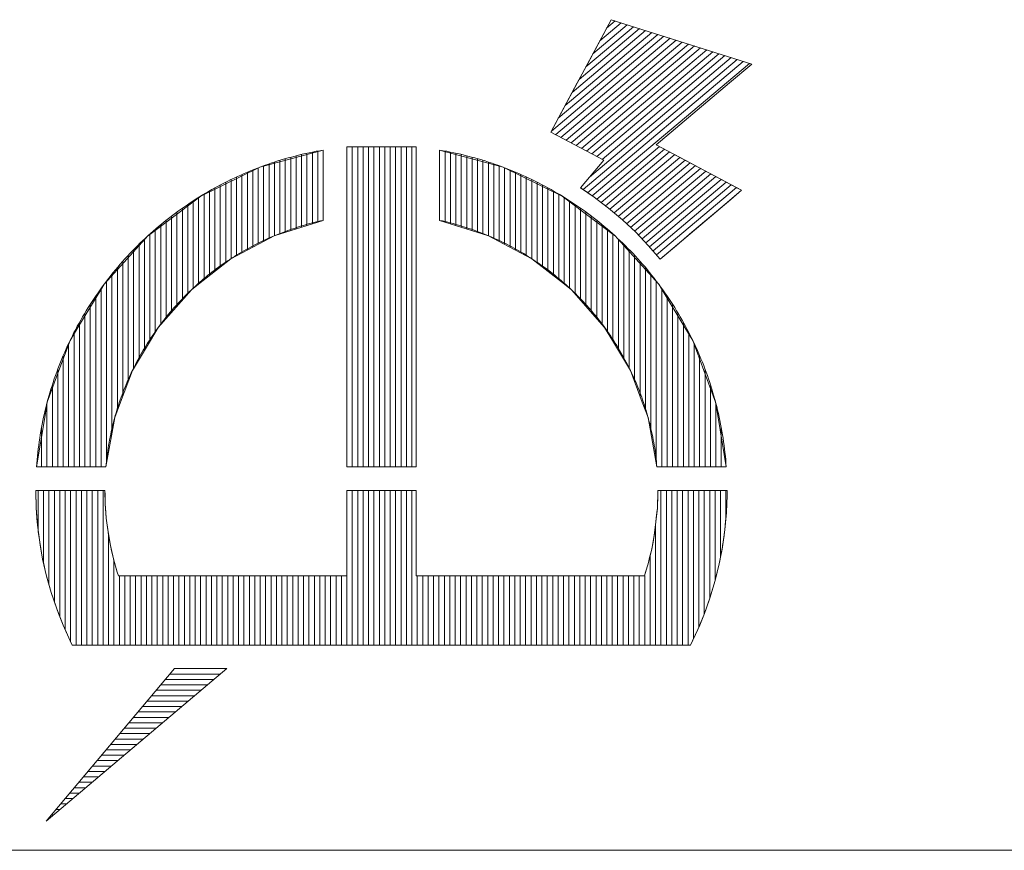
# Model space of a CAD drawing. Header units: millimetres. Extents: x -46 to 5058, y -79 to 3597.
# Tile 6 of 12: x 3983 to 4092, y 60 to 152. Entities that reach past the tile are written whole.
import ezdxf

# ---------------------------------------------------------------- set-up
doc = ezdxf.new("R2010")
doc.units = ezdxf.units.MM
doc.layers.get('0').update_dxf_attribs({"color": 157, "lineweight": 0})
doc.layers.add('1', color=72, linetype='Continuous', lineweight=0)
doc.layers.add('2', color=176, linetype='Continuous', lineweight=0)

# ---------------------------------------------------------------- blocks, each defined once
blk = doc.blocks.new('TITLE_BLOCK', base_point=(4980, 60))
at = {"color": 176, "linetype": 'Continuous', "lineweight": 0, "true_color": 0x000080}
for p, q in [((4049.32, 151.73), (4046.95, 149.73)), ((4048.65, 151.95), (4047.71, 151.16)), ((4052.71, 150.66), (4043.13, 142.58)), ((4052.03, 150.88), (4043.89, 144.01)), ((4051.35, 151.09), (4044.66, 145.44)), ((4045.42, 146.87), (4050.68, 151.3)), ((4050, 151.52), (4046.19, 148.3)), ((4054.06, 150.24), (4041.6, 139.72)), ((4054.74, 150.02), (4042.09, 139.34)), ((4053.38, 150.45), (4042.36, 141.15)), ((4042.66, 139.04), (4055.41, 149.81)), ((4056.09, 149.59), (4043.23, 138.74)), ((4056.77, 149.38), (4043.8, 138.43)), ((4057.45, 149.17), (4044.36, 138.13)), ((4058.12, 148.95), (4044.93, 137.82)), ((4058.8, 148.74), (4045.5, 137.52)), ((4059.48, 148.52), (4046.07, 137.21)), ((4062.18, 147.67), (4045.1, 133.25)), ((4062.86, 147.46), (4045.61, 132.9)), ((4061.51, 147.88), (4045.81, 134.64)), ((4060.15, 148.31), (4046.64, 136.91)), ((4060.83, 148.1), (4047.21, 136.6)), ((4063.54, 147.24), (4046.13, 132.55)), ((4015.72, 129.65), (4015.72, 137.52)), ((4019.54, 102.51), (4019.54, 137.99)), ((4020.14, 102.51), (4020.14, 137.99)), ((4020.74, 102.51), (4020.74, 137.99)), ((4021.34, 102.51), (4021.34, 137.99)), ((4021.94, 102.51), (4021.94, 137.99)), ((4022.54, 102.51), (4022.54, 137.99)), ((4023.14, 102.51), (4023.14, 137.99)), ((4023.74, 102.51), (4023.74, 137.99)), ((4024.34, 102.51), (4024.34, 137.99)), ((4024.94, 102.51), (4024.94, 137.99)), ((4025.54, 102.51), (4025.54, 137.99)), ((4026.14, 102.51), (4026.14, 137.99)), ((4029.82, 129.65), (4029.82, 137.52)), ((4046.62, 132.18), (4053.56, 138.04)), ((4047.11, 131.81), (4054.13, 137.73)), ((4011.52, 128.33), (4011.52, 136.49)), ((4012.12, 128.52), (4012.12, 136.67)), ((4012.72, 128.71), (4012.72, 136.84)), ((4013.32, 128.9), (4013.32, 136.99)), ((4013.92, 129.08), (4013.92, 137.14)), ((4014.52, 129.27), (4014.52, 137.28)), ((4015.12, 129.46), (4015.12, 137.41)), ((4030.42, 129.46), (4030.42, 137.41)), ((4031.02, 129.27), (4031.02, 137.28)), ((4031.62, 129.08), (4031.62, 137.14)), ((4032.22, 128.89), (4032.22, 136.99)), ((4032.82, 128.7), (4032.82, 136.84)), ((4033.42, 128.52), (4033.42, 136.67)), ((4034.02, 128.33), (4034.02, 136.49)), ((4047.6, 131.44), (4054.7, 137.43)), ((4048.08, 131.06), (4055.27, 137.12)), ((4048.55, 130.66), (4055.84, 136.82)), ((4049.01, 130.27), (4056.41, 136.51)), ((4008.52, 135.43), (4008.52, 126.86)), ((4009.12, 135.66), (4009.12, 127.18)), ((4009.72, 135.89), (4009.72, 127.49)), ((4010.32, 127.81), (4010.32, 136.1)), ((4010.92, 128.13), (4010.92, 136.3)), ((4034.62, 128.12), (4034.62, 136.3)), ((4035.22, 136.1), (4035.22, 127.8)), ((4035.82, 127.49), (4035.82, 135.89)), ((4036.42, 127.17), (4036.42, 135.66)), ((4037.02, 126.85), (4037.02, 135.43)), ((4049.47, 129.88), (4056.98, 136.21)), ((4049.92, 129.46), (4057.55, 135.91)), ((4058.12, 135.6), (4050.36, 129.05)), ((4058.69, 135.3), (4050.8, 128.64)), ((4006.12, 134.37), (4006.12, 125.6)), ((4006.72, 134.65), (4006.72, 125.91)), ((4007.32, 134.92), (4007.32, 126.23)), ((4007.92, 135.18), (4007.92, 126.55)), ((4037.62, 135.18), (4037.62, 126.54)), ((4038.22, 134.92), (4038.22, 126.22)), ((4038.82, 134.65), (4038.82, 125.9)), ((4039.42, 134.37), (4039.42, 125.59)), ((4059.26, 134.99), (4051.22, 128.21)), ((4059.83, 134.69), (4051.64, 127.78)), ((4060.4, 134.38), (4052.06, 127.35)), ((4003.72, 123.72), (4003.72, 133.1)), ((4004.32, 133.44), (4004.32, 124.19)), ((4004.92, 133.76), (4004.92, 124.66)), ((4005.52, 134.07), (4005.52, 125.13)), ((4040.02, 134.07), (4040.02, 125.12)), ((4040.62, 133.76), (4040.62, 124.65)), ((4041.22, 133.44), (4041.22, 124.18)), ((4041.82, 123.7), (4041.82, 133.11)), ((4060.97, 134.08), (4052.47, 126.91)), ((4061.53, 133.77), (4052.86, 126.46)), ((4062.1, 133.47), (4053.26, 126.01)), ((4001.92, 132.01), (4001.92, 122.3)), ((4002.52, 132.39), (4002.52, 122.77)), ((4003.12, 123.24), (4003.12, 132.75)), ((4042.42, 123.23), (4042.42, 132.75)), ((4043.02, 122.76), (4043.02, 132.39)), ((4043.62, 122.29), (4043.62, 132.01)), ((4000.72, 131.19), (4000.72, 121.01)), ((4001.32, 131.61), (4001.32, 121.69)), ((4044.22, 121.67), (4044.22, 131.61)), ((4044.82, 120.99), (4044.82, 131.19)), ((3998.92, 129.84), (3998.92, 118.96)), ((3999.52, 130.31), (3999.52, 119.65)), ((4000.12, 130.76), (4000.12, 120.33)), ((4045.42, 120.31), (4045.42, 130.76)), ((4046.02, 119.63), (4046.02, 130.31)), ((4046.62, 118.95), (4046.62, 129.85)), ((3997.72, 128.85), (3997.72, 117.43)), ((3998.32, 129.36), (3998.32, 118.28)), ((4047.22, 129.36), (4047.22, 118.27)), ((4047.82, 117.41), (4047.82, 128.85)), ((3996.52, 115.43), (3996.52, 127.76)), ((3997.12, 116.43), (3997.12, 128.32)), ((4048.42, 116.41), (4048.42, 128.32)), ((4049.02, 115.41), (4049.02, 127.77)), ((3995.32, 113.43), (3995.32, 126.59)), ((3995.92, 114.43), (3995.92, 127.19)), ((4049.62, 114.41), (4049.62, 127.19)), ((4050.22, 113.41), (4050.22, 126.58)), ((3994.72, 111.97), (3994.72, 125.95)), ((4050.82, 111.95), (4050.82, 125.96)), ((3993.52, 108.77), (3993.52, 124.6)), ((3994.12, 110.37), (3994.12, 125.29)), ((4051.42, 110.35), (4051.42, 125.3)), ((4052.02, 108.75), (4052.02, 124.6)), ((3992.92, 106.27), (3992.92, 123.87)), ((4052.62, 106.25), (4052.62, 123.87)), ((3991.72, 102.51), (3991.72, 122.29)), ((3992.32, 123.11), (3992.32, 102.9)), ((4053.22, 123.1), (4053.22, 102.9)), ((4053.82, 102.51), (4053.82, 122.3)), ((3991.12, 102.51), (3991.12, 121.44)), ((4054.42, 102.51), (4054.42, 121.44)), ((3990.52, 102.51), (3990.52, 120.5)), ((4055.02, 102.51), (4055.02, 120.54)), ((3989.92, 102.51), (3989.92, 119.56)), ((4055.62, 102.51), (4055.62, 119.56)), ((3989.32, 102.51), (3989.32, 118.52)), ((4056.22, 102.51), (4056.22, 118.53)), ((3988.72, 102.51), (3988.72, 117.4)), ((4056.82, 102.51), (4056.82, 117.41)), ((3988.12, 102.51), (3988.12, 116.18)), ((4057.42, 102.51), (4057.42, 116.19)), ((3987.52, 102.51), (3987.52, 114.84)), ((4058.02, 102.51), (4058.02, 114.85)), ((3986.92, 102.51), (3986.92, 113.34)), ((4058.62, 102.51), (4058.62, 113.35)), ((3986.32, 111.62), (3986.32, 102.51)), ((4059.22, 111.49), (4059.22, 102.51)), ((3985.72, 102.51), (3985.72, 109.57)), ((4059.82, 102.51), (4059.82, 109.58)), ((3985.12, 106.86), (3985.12, 102.51)), ((4060.42, 102.51), (4060.42, 106.86)), ((3984.74, 95.51), (3984.74, 99.89)), ((3985.34, 91.85), (3985.34, 99.89)), ((3985.94, 89.46), (3985.94, 99.89)), ((3986.54, 87.53), (3986.54, 99.89)), ((3987.14, 85.89), (3987.14, 99.89)), ((3987.74, 99.89), (3987.74, 84.49)), ((3988.34, 99.89), (3988.34, 83.13)), ((3988.94, 82.76), (3988.94, 99.89)), ((3989.54, 99.89), (3989.54, 82.76)), ((3990.14, 99.89), (3990.14, 82.76)), ((3990.74, 99.89), (3990.74, 82.76)), ((3991.34, 99.89), (3991.34, 82.76)), ((3991.94, 99.89), (3991.94, 82.76)), ((4019.54, 82.76), (4019.54, 99.89)), ((4020.14, 82.76), (4020.14, 99.89)), ((4020.74, 82.76), (4020.74, 99.89)), ((4021.34, 82.76), (4021.34, 99.89)), ((4021.94, 82.76), (4021.94, 99.89)), ((4022.54, 82.76), (4022.54, 99.89)), ((4023.14, 82.76), (4023.14, 99.89)), ((4023.74, 82.76), (4023.74, 99.89)), ((4024.34, 82.76), (4024.34, 99.89)), ((4024.94, 82.76), (4024.94, 99.89)), ((4025.54, 99.89), (4025.54, 82.76)), ((4026.14, 99.89), (4026.14, 82.76)), ((4053.74, 99.89), (4053.74, 82.76)), ((4054.34, 99.89), (4054.34, 82.76)), ((4054.94, 82.76), (4054.94, 99.89)), ((4055.54, 99.89), (4055.54, 82.76)), ((4056.14, 99.89), (4056.14, 82.76)), ((4056.74, 99.89), (4056.74, 82.76)), ((4057.34, 99.89), (4057.34, 83.44)), ((4057.94, 99.89), (4057.94, 84.75)), ((4058.54, 99.89), (4058.54, 86.21)), ((4059.14, 99.89), (4059.14, 87.91)), ((4059.74, 99.89), (4059.74, 89.91)), ((4060.34, 99.89), (4060.34, 92.53)), ((4060.94, 96.91), (4060.94, 99.89)), ((4053.14, 96.14), (4053.14, 82.76)), ((3992.54, 94.98), (3992.54, 82.76)), ((3993.14, 92.13), (3993.14, 82.76)), ((4052.54, 92.64), (4052.54, 82.76)), ((3993.74, 90.43), (3993.74, 82.76)), ((3994.34, 90.43), (3994.34, 82.76)), ((3994.94, 82.76), (3994.94, 90.43)), ((3995.54, 90.43), (3995.54, 82.76)), ((3996.14, 90.43), (3996.14, 82.76)), ((3996.74, 90.43), (3996.74, 82.76)), ((3997.34, 90.43), (3997.34, 82.76)), ((3997.94, 90.43), (3997.94, 82.76)), ((3998.54, 90.43), (3998.54, 82.76)), ((3999.14, 90.43), (3999.14, 82.76)), ((3999.74, 90.43), (3999.74, 82.76)), ((4000.34, 90.43), (4000.34, 82.76)), ((4000.94, 82.76), (4000.94, 90.43)), ((4001.54, 90.43), (4001.54, 82.76)), ((4002.14, 90.43), (4002.14, 82.76)), ((4002.74, 90.43), (4002.74, 82.76)), ((4003.34, 90.43), (4003.34, 82.76)), ((4003.94, 90.43), (4003.94, 82.76)), ((4004.54, 90.43), (4004.54, 82.76)), ((4005.14, 90.43), (4005.14, 82.76)), ((4005.74, 90.43), (4005.74, 82.76)), ((4006.34, 90.43), (4006.34, 82.76)), ((4006.94, 82.76), (4006.94, 90.43)), ((4007.54, 90.43), (4007.54, 82.76)), ((4008.14, 90.43), (4008.14, 82.76)), ((4008.74, 90.43), (4008.74, 82.76)), ((4009.34, 90.43), (4009.34, 82.76)), ((4009.94, 90.43), (4009.94, 82.76)), ((4010.54, 90.43), (4010.54, 82.76)), ((4011.14, 90.43), (4011.14, 82.76)), ((4011.74, 90.43), (4011.74, 82.76)), ((4012.34, 90.43), (4012.34, 82.76)), ((4012.94, 82.76), (4012.94, 90.43)), ((4013.54, 90.43), (4013.54, 82.76)), ((4014.14, 90.43), (4014.14, 82.76)), ((4014.74, 90.43), (4014.74, 82.76)), ((4015.34, 90.43), (4015.34, 82.76)), ((4015.94, 90.43), (4015.94, 82.76)), ((4016.54, 90.43), (4016.54, 82.76)), ((4017.14, 90.43), (4017.14, 82.76)), ((4017.74, 90.43), (4017.74, 82.76)), ((4018.34, 90.43), (4018.34, 82.76)), ((4018.94, 82.76), (4018.94, 90.43)), ((4026.74, 90.43), (4026.74, 82.76)), ((4027.34, 90.43), (4027.34, 82.76)), ((4027.94, 90.43), (4027.94, 82.76)), ((4028.54, 90.43), (4028.54, 82.76)), ((4029.14, 90.43), (4029.14, 82.76)), ((4029.74, 90.43), (4029.74, 82.76)), ((4030.34, 82.76), (4030.34, 90.43)), ((4030.94, 82.76), (4030.94, 90.43)), ((4031.54, 90.43), (4031.54, 82.76)), ((4032.14, 90.43), (4032.14, 82.76)), ((4032.74, 90.43), (4032.74, 82.76)), ((4033.34, 90.43), (4033.34, 82.76)), ((4033.94, 90.43), (4033.94, 82.76)), ((4034.54, 90.43), (4034.54, 82.76)), ((4035.14, 90.43), (4035.14, 82.76)), ((4035.74, 90.43), (4035.74, 82.76)), ((4036.34, 90.43), (4036.34, 82.76)), ((4036.94, 82.76), (4036.94, 90.43)), ((4037.54, 90.43), (4037.54, 82.76)), ((4038.14, 90.43), (4038.14, 82.76)), ((4038.74, 90.43), (4038.74, 82.76)), ((4039.34, 90.43), (4039.34, 82.76)), ((4039.94, 90.43), (4039.94, 82.76)), ((4040.54, 90.43), (4040.54, 82.76)), ((4041.14, 90.43), (4041.14, 82.76)), ((4041.74, 90.43), (4041.74, 82.76)), ((4042.34, 90.43), (4042.34, 82.76)), ((4042.94, 82.76), (4042.94, 90.43)), ((4043.54, 90.43), (4043.54, 82.76)), ((4044.14, 90.43), (4044.14, 82.76)), ((4044.74, 90.43), (4044.74, 82.76)), ((4045.34, 90.43), (4045.34, 82.76)), ((4045.94, 90.43), (4045.94, 82.76)), ((4046.54, 90.43), (4046.54, 82.76)), ((4047.14, 90.43), (4047.14, 82.76)), ((4047.74, 90.43), (4047.74, 82.76)), ((4048.34, 90.43), (4048.34, 82.76)), ((4048.94, 82.76), (4048.94, 90.43)), ((4049.54, 90.43), (4049.54, 82.76)), ((4050.14, 90.43), (4050.14, 82.76)), ((4050.74, 90.43), (4050.74, 82.76)), ((4051.34, 90.43), (4051.34, 82.76)), ((4051.94, 90.43), (4051.94, 82.76)), ((4004.21, 78.94), (3998.85, 78.94)), ((4004.92, 79.54), (3999.35, 79.54)), ((4002.79, 77.74), (3997.84, 77.74)), ((4003.5, 78.34), (3998.34, 78.34)), ((4001.37, 76.54), (3996.83, 76.54)), ((4002.08, 77.14), (3997.33, 77.14)), ((3999.95, 75.34), (3995.81, 75.34)), ((4000.66, 75.94), (3996.32, 75.94)), ((3999.24, 74.74), (3995.31, 74.74)), ((3994.3, 73.54), (3997.81, 73.54)), ((3998.52, 74.14), (3994.8, 74.14)), ((3993.28, 72.34), (3996.39, 72.34)), ((3993.79, 72.94), (3997.1, 72.94)), ((3992.27, 71.14), (3994.97, 71.14)), ((3992.78, 71.74), (3995.68, 71.74)), ((3991.26, 69.94), (3993.55, 69.94)), ((3991.77, 70.54), (3994.26, 70.54)), ((3990.25, 68.74), (3992.13, 68.74)), ((3990.75, 69.34), (3992.84, 69.34)), ((3991.41, 68.14), (3989.74, 68.14)), ((3988.73, 66.94), (3989.99, 66.94)), ((3989.24, 67.54), (3990.7, 67.54)), ((3987.72, 65.74), (3988.57, 65.74)), ((3988.22, 66.34), (3989.28, 66.34)), ((3986.71, 64.54), (3987.15, 64.54)), ((3987.21, 65.14), (3987.86, 65.14)), ((3985.69, 63.34), (3985.73, 63.34)), ((3986.2, 63.94), (3986.44, 63.94))]:
    blk.add_line(p, q, dxfattribs=at)
at = {"layer": '1', "color": 176, "linetype": 'Continuous', "lineweight": 0, "true_color": 0x000080}
blk.add_line((4980, 60), (3930, 60), dxfattribs=at)
at = {"layer": '2', "color": 152, "linetype": 'Continuous', "lineweight": 0, "true_color": 0x2d63db}
for p, q in [((4048.21, 152.08), (4041.55, 139.63)), ((4041.55, 139.63), (4048.21, 152.08)), ((4048.21, 152.08), (4045.58, 147.16)), ((4048.21, 152.08), (4063.8, 147.16)), ((4063.8, 147.16), (4048.21, 152.08)), ((4045.58, 147.16), (4044.46, 145.07)), ((4063.8, 147.16), (4061.33, 145.07)), ((4063.8, 147.16), (4061.33, 145.07)), ((4044.46, 145.07), (4041.55, 139.63)), ((4053.21, 138.22), (4061.33, 145.07)), ((4053.21, 138.22), (4061.33, 145.07)), ((4061.33, 145.07), (4054.88, 139.63)), ((4041.55, 139.63), (4047.39, 136.51)), ((4041.55, 139.63), (4047.39, 136.51)), ((4041.55, 139.63), (4044.18, 138.22)), ((4054.88, 139.63), (4053.21, 138.22)), ((4016.32, 137.63), (4009.29, 135.73)), ((4015.54, 137.49), (4015.14, 137.41)), ((4015.93, 137.56), (4015.54, 137.49)), ((4016.32, 137.63), (4015.93, 137.56)), ((4016.32, 129.83), (4016.32, 137.63)), ((4016.32, 137.63), (4016.32, 129.83)), ((4016.32, 135.73), (4016.32, 137.63)), ((4018.94, 102.51), (4018.94, 137.99)), ((4018.94, 137.99), (4026.6, 137.99)), ((4018.94, 137.99), (4026.6, 137.99)), ((4018.94, 137.99), (4018.94, 102.51)), ((4026.6, 137.99), (4026.6, 102.51)), ((4026.6, 137.99), (4026.6, 102.51)), ((4029.22, 137.63), (4029.22, 129.83)), ((4029.22, 137.63), (4029.22, 129.83)), ((4029.61, 137.56), (4029.22, 137.63)), ((4029.22, 137.63), (4029.22, 135.73)), ((4036.25, 135.73), (4029.22, 137.63)), ((4030.01, 137.49), (4029.61, 137.56)), ((4030.4, 137.41), (4030.01, 137.49)), ((4044.18, 138.22), (4047.39, 136.51)), ((4062.67, 133.17), (4053.21, 138.22)), ((4053.21, 138.22), (4056.42, 136.51)), ((4011.28, 136.42), (4010.9, 136.29)), ((4011.67, 136.53), (4011.28, 136.42)), ((4012.04, 136.65), (4011.67, 136.53)), ((4012.43, 136.76), (4012.04, 136.65)), ((4012.81, 136.86), (4012.43, 136.76)), ((4013.2, 136.96), (4012.81, 136.86)), ((4013.59, 137.06), (4013.2, 136.96)), ((4013.98, 137.16), (4013.59, 137.06)), ((4014.36, 137.25), (4013.98, 137.16)), ((4014.75, 137.33), (4014.36, 137.25)), ((4015.14, 137.41), (4014.75, 137.33)), ((4030.79, 137.33), (4030.4, 137.41)), ((4031.18, 137.25), (4030.79, 137.33)), ((4031.57, 137.16), (4031.18, 137.25)), ((4031.95, 137.06), (4031.57, 137.16)), ((4032.34, 136.96), (4031.95, 137.06)), ((4032.73, 136.86), (4032.34, 136.96)), ((4033.11, 136.76), (4032.73, 136.86)), ((4033.49, 136.65), (4033.11, 136.76)), ((4033.88, 136.53), (4033.49, 136.65)), ((4034.26, 136.42), (4033.88, 136.53)), ((4034.64, 136.29), (4034.26, 136.42)), ((4047.39, 136.51), (4044.81, 133.45)), ((4044.81, 133.45), (4047.39, 136.51)), ((4047.39, 136.51), (4044.81, 133.45)), ((4056.42, 136.51), (4062.14, 133.45)), ((4009.29, 135.73), (4002.75, 132.53)), ((4008.28, 135.33), (4007.92, 135.18)), ((4008.65, 135.48), (4008.28, 135.33)), ((4009.03, 135.63), (4008.65, 135.48)), ((4009.4, 135.77), (4009.03, 135.63)), ((4009.77, 135.91), (4009.4, 135.77)), ((4010.15, 136.04), (4009.77, 135.91)), ((4010.53, 136.17), (4010.15, 136.04)), ((4010.9, 136.29), (4010.53, 136.17)), ((4016.32, 135.73), (4016.32, 132.53)), ((4029.22, 135.73), (4029.22, 132.53)), ((4035.02, 136.17), (4034.64, 136.29)), ((4035.39, 136.04), (4035.02, 136.17)), ((4035.77, 135.91), (4035.39, 136.04)), ((4036.15, 135.77), (4035.77, 135.91)), ((4036.52, 135.63), (4036.15, 135.77)), ((4036.25, 135.73), (4042.79, 132.53)), ((4036.89, 135.48), (4036.52, 135.63)), ((4037.26, 135.33), (4036.89, 135.48)), ((4037.63, 135.18), (4037.26, 135.33)), ((4005.74, 134.18), (4005.38, 134)), ((4006.1, 134.36), (4005.74, 134.18)), ((4006.46, 134.53), (4006.1, 134.36)), ((4006.82, 134.7), (4006.46, 134.53)), ((4007.18, 134.86), (4006.82, 134.7)), ((4007.55, 135.02), (4007.18, 134.86)), ((4007.92, 135.18), (4007.55, 135.02)), ((4037.99, 135.02), (4037.63, 135.18)), ((4038.36, 134.86), (4037.99, 135.02)), ((4038.72, 134.7), (4038.36, 134.86)), ((4039.09, 134.53), (4038.72, 134.7)), ((4039.44, 134.36), (4039.09, 134.53)), ((4039.8, 134.18), (4039.44, 134.36)), ((4040.16, 134.01), (4039.8, 134.18)), ((4003.98, 133.25), (4003.63, 133.05)), ((4004.33, 133.44), (4003.98, 133.25)), ((4004.68, 133.64), (4004.33, 133.44)), ((4005.03, 133.82), (4004.68, 133.64)), ((4005.38, 134), (4005.03, 133.82)), ((4040.51, 133.82), (4040.16, 134.01)), ((4040.86, 133.64), (4040.51, 133.82)), ((4041.22, 133.45), (4040.86, 133.64)), ((4041.56, 133.25), (4041.22, 133.45)), ((4041.91, 133.05), (4041.56, 133.25)), ((4044.81, 133.45), (4046.34, 132.4)), ((4044.81, 133.45), (4045.23, 133.17)), ((4045.23, 133.17), (4046.34, 132.4)), ((4061.33, 132.03), (4062.67, 133.17)), ((4061.47, 132.15), (4062.67, 133.17)), ((4062.67, 133.17), (4061.76, 132.4)), ((4062.14, 133.45), (4062.67, 133.17)), ((4002.75, 132.53), (3999.17, 129.83)), ((4001.93, 132.01), (4001.6, 131.79)), ((4002.26, 132.23), (4001.93, 132.01)), ((4002.61, 132.44), (4002.26, 132.23)), ((4002.94, 132.65), (4002.61, 132.44)), ((4003.28, 132.85), (4002.94, 132.65)), ((4003.63, 133.05), (4003.28, 132.85)), ((4016.32, 132.53), (4016.32, 129.83)), ((4029.22, 132.53), (4029.22, 129.83)), ((4042.25, 132.85), (4041.91, 133.05)), ((4042.6, 132.65), (4042.25, 132.85)), ((4042.94, 132.44), (4042.6, 132.65)), ((4042.79, 132.53), (4046.37, 129.83)), ((4043.27, 132.23), (4042.94, 132.44)), ((4043.61, 132.01), (4043.27, 132.23)), ((4043.95, 131.79), (4043.61, 132.01)), ((4046.34, 132.4), (4047.94, 131.18)), ((4046.34, 132.4), (4046.66, 132.15)), ((4046.66, 132.15), (4047.94, 131.18)), ((4053.65, 125.55), (4061.47, 132.15)), ((4053.65, 125.55), (4061.33, 132.03)), ((4061.47, 132.15), (4060.32, 131.18)), ((4061.76, 132.4), (4061.47, 132.15)), ((4000.61, 131.12), (4000.28, 130.88)), ((4000.94, 131.35), (4000.61, 131.12)), ((4001.27, 131.57), (4000.94, 131.35)), ((4001.6, 131.79), (4001.27, 131.57)), ((4044.28, 131.57), (4043.95, 131.79)), ((4044.61, 131.35), (4044.28, 131.57)), ((4044.93, 131.12), (4044.61, 131.35)), ((4045.25, 130.88), (4044.93, 131.12)), ((4047.94, 131.18), (4049.47, 129.88)), ((4047.94, 131.18), (4049.47, 129.88)), ((4060.32, 131.18), (4058.78, 129.88)), ((3999.17, 129.83), (3996.96, 128.17)), ((3999.02, 129.92), (3998.71, 129.67)), ((3999.33, 130.17), (3999.02, 129.92)), ((3999.65, 130.41), (3999.33, 130.17)), ((3999.97, 130.65), (3999.65, 130.41)), ((4000.28, 130.88), (3999.97, 130.65)), ((4016.32, 129.83), (4011.01, 128.17)), ((4016.32, 129.83), (4016.02, 129.77)), ((4029.52, 129.77), (4029.22, 129.83)), ((4029.22, 129.83), (4034.53, 128.17)), ((4045.58, 130.65), (4045.25, 130.88)), ((4045.9, 130.41), (4045.58, 130.65)), ((4046.21, 130.17), (4045.9, 130.41)), ((4046.53, 129.92), (4046.21, 130.17)), ((4046.37, 129.83), (4048.58, 128.17)), ((4046.84, 129.67), (4046.53, 129.92)), ((4049.47, 129.88), (4050.94, 128.51)), ((4049.47, 129.88), (4050.94, 128.51)), ((4058.78, 129.88), (4057.16, 128.51)), ((3997.79, 128.91), (3997.48, 128.64)), ((3998.09, 129.16), (3997.79, 128.91)), ((3998.39, 129.42), (3998.09, 129.16)), ((3998.71, 129.67), (3998.39, 129.42)), ((4012.51, 128.75), (4012.22, 128.65)), ((4012.8, 128.85), (4012.51, 128.75)), ((4013.09, 128.95), (4012.8, 128.85)), ((4013.38, 129.05), (4013.09, 128.95)), ((4013.67, 129.14), (4013.38, 129.05)), ((4013.96, 129.23), (4013.67, 129.14)), ((4014.25, 129.31), (4013.96, 129.23)), ((4014.55, 129.4), (4014.25, 129.31)), ((4014.84, 129.48), (4014.55, 129.4)), ((4015.13, 129.55), (4014.84, 129.48)), ((4015.43, 129.63), (4015.13, 129.55)), ((4015.72, 129.7), (4015.43, 129.63)), ((4016.02, 129.77), (4015.72, 129.7)), ((4029.82, 129.7), (4029.52, 129.77)), ((4030.11, 129.63), (4029.82, 129.7)), ((4030.4, 129.55), (4030.11, 129.63)), ((4030.7, 129.47), (4030.4, 129.55)), ((4031, 129.39), (4030.7, 129.47)), ((4031.29, 129.31), (4031, 129.39)), ((4031.58, 129.22), (4031.29, 129.31)), ((4031.87, 129.13), (4031.58, 129.22)), ((4032.16, 129.04), (4031.87, 129.13)), ((4032.45, 128.95), (4032.16, 129.04)), ((4032.74, 128.85), (4032.45, 128.95)), ((4033.03, 128.75), (4032.74, 128.85)), ((4033.31, 128.65), (4033.03, 128.75)), ((4047.14, 129.42), (4046.84, 129.67)), ((4047.45, 129.16), (4047.14, 129.42)), ((4047.76, 128.91), (4047.45, 129.16)), ((4048.06, 128.64), (4047.76, 128.91)), ((3996.93, 128.15), (3994.61, 125.58)), ((3996.6, 127.84), (3996.31, 127.57)), ((3996.89, 128.11), (3996.6, 127.84)), ((3997.19, 128.38), (3996.89, 128.11)), ((3996.96, 128.17), (3996.93, 128.15)), ((3997.48, 128.64), (3997.19, 128.38)), ((4010.96, 128.15), (4006.09, 125.58)), ((4009.97, 127.72), (4009.7, 127.59)), ((4010.25, 127.85), (4009.97, 127.72)), ((4010.53, 127.97), (4010.25, 127.85)), ((4010.81, 128.09), (4010.53, 127.97)), ((4011.09, 128.21), (4010.81, 128.09)), ((4011.01, 128.17), (4010.96, 128.15)), ((4011.37, 128.32), (4011.09, 128.21)), ((4011.65, 128.43), (4011.37, 128.32)), ((4011.94, 128.54), (4011.65, 128.43)), ((4012.22, 128.65), (4011.94, 128.54)), ((4033.6, 128.54), (4033.31, 128.65)), ((4033.88, 128.43), (4033.6, 128.54)), ((4034.17, 128.32), (4033.88, 128.43)), ((4034.45, 128.2), (4034.17, 128.32)), ((4034.73, 128.08), (4034.45, 128.2)), ((4034.53, 128.17), (4034.57, 128.15)), ((4034.57, 128.15), (4039.45, 125.57)), ((4035.01, 127.96), (4034.73, 128.08)), ((4035.29, 127.84), (4035.01, 127.96)), ((4035.56, 127.71), (4035.29, 127.84)), ((4035.84, 127.59), (4035.56, 127.71)), ((4048.36, 128.38), (4048.06, 128.64)), ((4048.65, 128.11), (4048.36, 128.38)), ((4048.58, 128.17), (4048.61, 128.15)), ((4048.61, 128.15), (4050.94, 125.57)), ((4048.94, 127.84), (4048.65, 128.11)), ((4049.23, 127.57), (4048.94, 127.84)), ((4050.94, 128.51), (4052.33, 127.06)), ((4050.94, 128.51), (4052.33, 127.06)), ((4057.16, 128.51), (4055.44, 127.06)), ((3995.45, 126.73), (3995.18, 126.44)), ((3995.74, 127.01), (3995.45, 126.73)), ((3996.02, 127.29), (3995.74, 127.01)), ((3996.31, 127.57), (3996.02, 127.29)), ((4007.8, 126.61), (4007.54, 126.46)), ((4008.07, 126.76), (4007.8, 126.61)), ((4008.34, 126.91), (4008.07, 126.76)), ((4008.61, 127.05), (4008.34, 126.91)), ((4008.88, 127.19), (4008.61, 127.05)), ((4009.15, 127.33), (4008.88, 127.19)), ((4009.42, 127.46), (4009.15, 127.33)), ((4009.7, 127.59), (4009.42, 127.46)), ((4036.12, 127.45), (4035.84, 127.59)), ((4036.39, 127.32), (4036.12, 127.45)), ((4036.66, 127.18), (4036.39, 127.32)), ((4036.93, 127.04), (4036.66, 127.18)), ((4037.2, 126.9), (4036.93, 127.04)), ((4037.47, 126.76), (4037.2, 126.9)), ((4037.74, 126.61), (4037.47, 126.76)), ((4038, 126.46), (4037.74, 126.61)), ((4049.52, 127.29), (4049.23, 127.57)), ((4049.8, 127.01), (4049.52, 127.29)), ((4050.08, 126.73), (4049.8, 127.01)), ((4050.36, 126.44), (4050.08, 126.73)), ((4052.33, 127.06), (4053.65, 125.55)), ((4053.65, 125.55), (4052.33, 127.06)), ((4055.44, 127.06), (4053.65, 125.55)), ((3994.61, 125.58), (3992.05, 122.75)), ((3994.36, 125.56), (3994.1, 125.27)), ((3994.63, 125.86), (3994.36, 125.56)), ((3994.9, 126.15), (3994.63, 125.86)), ((3995.18, 126.44), (3994.9, 126.15)), ((4006.09, 125.58), (4002.49, 122.75)), ((4005.98, 125.51), (4005.73, 125.34)), ((4006.24, 125.67), (4005.98, 125.51)), ((4006.49, 125.84), (4006.24, 125.67)), ((4006.75, 126), (4006.49, 125.84)), ((4007.01, 126.16), (4006.75, 126)), ((4007.27, 126.31), (4007.01, 126.16)), ((4007.54, 126.46), (4007.27, 126.31)), ((4038.26, 126.31), (4038, 126.46)), ((4038.53, 126.15), (4038.26, 126.31)), ((4038.79, 125.99), (4038.53, 126.15)), ((4039.04, 125.83), (4038.79, 125.99)), ((4039.3, 125.67), (4039.04, 125.83)), ((4039.56, 125.5), (4039.3, 125.67)), ((4039.45, 125.57), (4043.04, 122.75)), ((4039.81, 125.33), (4039.56, 125.5)), ((4050.64, 126.15), (4050.36, 126.44)), ((4050.91, 125.86), (4050.64, 126.15)), ((4051.18, 125.57), (4050.91, 125.86)), ((4050.94, 125.57), (4053.49, 122.75)), ((4051.45, 125.27), (4051.18, 125.57)), ((3993.32, 124.36), (3993.07, 124.05)), ((3993.58, 124.66), (3993.32, 124.36)), ((3993.83, 124.97), (3993.58, 124.66)), ((3994.1, 125.27), (3993.83, 124.97)), ((4004.48, 124.46), (4004.24, 124.28)), ((4004.72, 124.64), (4004.48, 124.46)), ((4004.97, 124.82), (4004.72, 124.64)), ((4005.22, 125), (4004.97, 124.82)), ((4005.47, 125.17), (4005.22, 125)), ((4005.73, 125.34), (4005.47, 125.17)), ((4040.06, 125.16), (4039.81, 125.33)), ((4040.32, 124.99), (4040.06, 125.16)), ((4040.56, 124.81), (4040.32, 124.99)), ((4040.81, 124.64), (4040.56, 124.81)), ((4041.05, 124.45), (4040.81, 124.64)), ((4041.3, 124.27), (4041.05, 124.45)), ((4051.7, 124.97), (4051.45, 125.27)), ((4051.97, 124.67), (4051.7, 124.97)), ((4052.23, 124.36), (4051.97, 124.67)), ((4052.48, 124.05), (4052.23, 124.36)), ((3992.57, 123.43), (3992.32, 123.11)), ((3992.81, 123.74), (3992.57, 123.43)), ((3993.07, 124.05), (3992.81, 123.74)), ((4003.04, 123.33), (4002.82, 123.13)), ((4003.28, 123.52), (4003.04, 123.33)), ((4003.52, 123.71), (4003.28, 123.52)), ((4003.75, 123.9), (4003.52, 123.71)), ((4003.99, 124.09), (4003.75, 123.9)), ((4004.24, 124.28), (4003.99, 124.09)), ((4041.54, 124.09), (4041.3, 124.27)), ((4041.78, 123.9), (4041.54, 124.09)), ((4042.02, 123.71), (4041.78, 123.9)), ((4042.25, 123.51), (4042.02, 123.71)), ((4042.49, 123.32), (4042.25, 123.51)), ((4042.72, 123.12), (4042.49, 123.32)), ((4052.72, 123.74), (4052.48, 124.05)), ((4052.98, 123.43), (4052.72, 123.74)), ((4053.22, 123.11), (4052.98, 123.43)), ((3991.85, 122.47), (3991.61, 122.15)), ((3992.05, 122.75), (3991.68, 122.14)), ((3992.08, 122.79), (3991.85, 122.47)), ((3992.32, 123.11), (3992.08, 122.79)), ((4001.9, 122.32), (4001.68, 122.11)), ((4002.49, 122.75), (4001.72, 122.14)), ((4002.13, 122.52), (4001.9, 122.32)), ((4002.35, 122.73), (4002.13, 122.52)), ((4002.58, 122.93), (4002.35, 122.73)), ((4002.82, 123.13), (4002.58, 122.93)), ((4042.95, 122.92), (4042.72, 123.12)), ((4043.18, 122.72), (4042.95, 122.92)), ((4043.04, 122.75), (4043.82, 122.13)), ((4043.41, 122.52), (4043.18, 122.72)), ((4043.63, 122.31), (4043.41, 122.52)), ((4043.85, 122.1), (4043.63, 122.31)), ((4053.46, 122.79), (4053.22, 123.11)), ((4053.7, 122.47), (4053.46, 122.79)), ((4053.49, 122.75), (4053.86, 122.13)), ((4053.93, 122.15), (4053.7, 122.47)), ((3991.68, 122.14), (3989.15, 117.96)), ((3990.94, 121.17), (3990.71, 120.83)), ((3991.16, 121.5), (3990.94, 121.17)), ((3991.39, 121.82), (3991.16, 121.5)), ((3991.61, 122.15), (3991.39, 121.82)), ((4001.72, 122.14), (3998.04, 117.96)), ((4000.82, 121.25), (4000.61, 121.03)), ((4001.03, 121.47), (4000.82, 121.25)), ((4001.24, 121.68), (4001.03, 121.47)), ((4001.47, 121.9), (4001.24, 121.68)), ((4001.68, 122.11), (4001.47, 121.9)), ((4043.82, 122.13), (4047.49, 117.96)), ((4044.07, 121.89), (4043.85, 122.1)), ((4044.29, 121.68), (4044.07, 121.89)), ((4044.5, 121.46), (4044.29, 121.68)), ((4044.71, 121.25), (4044.5, 121.46)), ((4044.93, 121.03), (4044.71, 121.25)), ((4053.86, 122.13), (4056.39, 117.96)), ((4054.16, 121.82), (4053.93, 122.15)), ((4054.39, 121.5), (4054.16, 121.82)), ((4054.61, 121.17), (4054.39, 121.5)), ((4054.83, 120.83), (4054.61, 121.17)), ((3990.28, 120.16), (3990.07, 119.82)), ((3990.5, 120.5), (3990.28, 120.16)), ((3990.71, 120.83), (3990.5, 120.5)), ((3999.78, 120.13), (3999.58, 119.91)), ((3999.98, 120.36), (3999.78, 120.13)), ((4000.19, 120.59), (3999.98, 120.36)), ((4000.4, 120.81), (4000.19, 120.59)), ((4000.61, 121.03), (4000.4, 120.81)), ((4045.14, 120.81), (4044.93, 121.03)), ((4045.34, 120.58), (4045.14, 120.81)), ((4045.55, 120.36), (4045.34, 120.58)), ((4045.75, 120.13), (4045.55, 120.36)), ((4045.95, 119.9), (4045.75, 120.13)), ((4055.05, 120.5), (4054.83, 120.83)), ((4055.26, 120.16), (4055.05, 120.5)), ((4055.47, 119.82), (4055.26, 120.16)), ((3989.66, 119.14), (3989.47, 118.79)), ((3989.87, 119.48), (3989.66, 119.14)), ((3990.07, 119.82), (3989.87, 119.48)), ((3998.8, 118.97), (3998.62, 118.73)), ((3998.99, 119.2), (3998.8, 118.97)), ((3999.19, 119.44), (3998.99, 119.2)), ((3999.38, 119.67), (3999.19, 119.44)), ((3999.58, 119.91), (3999.38, 119.67)), ((4046.15, 119.67), (4045.95, 119.9)), ((4046.35, 119.43), (4046.15, 119.67)), ((4046.54, 119.2), (4046.35, 119.43)), ((4046.73, 118.96), (4046.54, 119.2)), ((4046.92, 118.72), (4046.73, 118.96)), ((4055.67, 119.48), (4055.47, 119.82)), ((4055.87, 119.14), (4055.67, 119.48)), ((4056.07, 118.79), (4055.87, 119.14)), ((3989.15, 117.96), (3988.28, 116.52)), ((3989.08, 118.09), (3988.9, 117.74)), ((3989.27, 118.44), (3989.08, 118.09)), ((3989.47, 118.79), (3989.27, 118.44)), ((3998.04, 117.96), (3997.17, 116.52)), ((3998.06, 118), (3997.88, 117.75)), ((3998.24, 118.24), (3998.06, 118)), ((3998.43, 118.49), (3998.24, 118.24)), ((3998.62, 118.73), (3998.43, 118.49)), ((4047.1, 118.48), (4046.92, 118.72)), ((4047.29, 118.24), (4047.1, 118.48)), ((4047.47, 117.99), (4047.29, 118.24)), ((4047.65, 117.75), (4047.47, 117.99)), ((4047.49, 117.96), (4048.36, 116.52)), ((4056.27, 118.44), (4056.07, 118.79)), ((4056.46, 118.09), (4056.27, 118.44)), ((4056.39, 117.96), (4057.26, 116.52)), ((4056.65, 117.74), (4056.46, 118.09)), ((3988.53, 117.03), (3988.35, 116.67)), ((3988.71, 117.39), (3988.53, 117.03)), ((3988.9, 117.74), (3988.71, 117.39)), ((3997.19, 116.75), (3997.03, 116.49)), ((3997.36, 117), (3997.19, 116.75)), ((3997.54, 117.25), (3997.36, 117)), ((3997.71, 117.5), (3997.54, 117.25)), ((3997.88, 117.75), (3997.71, 117.5)), ((4047.82, 117.5), (4047.65, 117.75)), ((4048, 117.25), (4047.82, 117.5)), ((4048.17, 117), (4048, 117.25)), ((4048.34, 116.74), (4048.17, 117)), ((4048.51, 116.49), (4048.34, 116.74)), ((4056.83, 117.39), (4056.65, 117.74)), ((4057.01, 117.03), (4056.83, 117.39)), ((4057.19, 116.67), (4057.01, 117.03)), ((3988.28, 116.52), (3987.05, 113.19)), ((3988.01, 115.95), (3987.85, 115.59)), ((3988.18, 116.31), (3988.01, 115.95)), ((3988.35, 116.67), (3988.18, 116.31)), ((3997.17, 116.52), (3995.18, 113.19)), ((3996.55, 115.72), (3996.39, 115.46)), ((3996.7, 115.98), (3996.55, 115.72)), ((3996.86, 116.24), (3996.7, 115.98)), ((3997.03, 116.49), (3996.86, 116.24)), ((4048.36, 116.52), (4050.36, 113.19)), ((4048.67, 116.23), (4048.51, 116.49)), ((4048.83, 115.97), (4048.67, 116.23)), ((4048.99, 115.71), (4048.83, 115.97)), ((4049.15, 115.45), (4048.99, 115.71)), ((4057.36, 116.31), (4057.19, 116.67)), ((4057.26, 116.52), (4058.49, 113.19)), ((4057.53, 115.95), (4057.36, 116.31)), ((4057.7, 115.59), (4057.53, 115.95)), ((3987.53, 114.86), (3987.37, 114.49)), ((3987.68, 115.23), (3987.53, 114.86)), ((3987.85, 115.59), (3987.68, 115.23)), ((3995.93, 114.66), (3995.79, 114.39)), ((3996.08, 114.93), (3995.93, 114.66)), ((3996.23, 115.19), (3996.08, 114.93)), ((3996.39, 115.46), (3996.23, 115.19)), ((4049.3, 115.19), (4049.15, 115.45)), ((4049.45, 114.92), (4049.3, 115.19)), ((4049.6, 114.66), (4049.45, 114.92)), ((4049.74, 114.39), (4049.6, 114.66)), ((4057.86, 115.23), (4057.7, 115.59)), ((4058.02, 114.86), (4057.86, 115.23)), ((4058.17, 114.49), (4058.02, 114.86)), ((3987.08, 113.75), (3986.93, 113.38)), ((3987.22, 114.12), (3987.08, 113.75)), ((3987.37, 114.49), (3987.22, 114.12)), ((3995.37, 113.58), (3995.23, 113.31)), ((3995.51, 113.86), (3995.37, 113.58)), ((3995.65, 114.13), (3995.51, 113.86)), ((3995.79, 114.39), (3995.65, 114.13)), ((4049.89, 114.12), (4049.74, 114.39)), ((4050.03, 113.85), (4049.89, 114.12)), ((4050.17, 113.58), (4050.03, 113.85)), ((4050.3, 113.31), (4050.17, 113.58)), ((4058.32, 114.12), (4058.17, 114.49)), ((4058.47, 113.75), (4058.32, 114.12)), ((4058.61, 113.38), (4058.47, 113.75)), ((3987.05, 113.19), (3985.75, 109.69)), ((3986.66, 112.63), (3986.53, 112.25)), ((3986.8, 113), (3986.66, 112.63)), ((3986.93, 113.38), (3986.8, 113)), ((3995.18, 113.19), (3993.86, 109.69)), ((3994.85, 112.48), (3994.72, 112.2)), ((3994.97, 112.76), (3994.85, 112.48)), ((3995.1, 113.04), (3994.97, 112.76)), ((3995.23, 113.31), (3995.1, 113.04)), ((4050.43, 113.03), (4050.3, 113.31)), ((4050.36, 113.19), (4051.67, 109.69)), ((4050.56, 112.76), (4050.43, 113.03)), ((4050.69, 112.48), (4050.56, 112.76)), ((4050.81, 112.2), (4050.69, 112.48)), ((4058.49, 113.19), (4059.79, 109.69)), ((4058.75, 113), (4058.61, 113.38)), ((4058.88, 112.63), (4058.75, 113)), ((4059.01, 112.25), (4058.88, 112.63)), ((3986.28, 111.49), (3986.16, 111.11)), ((3986.4, 111.87), (3986.28, 111.49)), ((3986.53, 112.25), (3986.4, 111.87)), ((3994.37, 111.36), (3994.25, 111.08)), ((3994.48, 111.64), (3994.37, 111.36)), ((3994.6, 111.92), (3994.48, 111.64)), ((3994.72, 112.2), (3994.6, 111.92)), ((4050.94, 111.92), (4050.81, 112.2)), ((4051.05, 111.64), (4050.94, 111.92)), ((4051.17, 111.36), (4051.05, 111.64)), ((4051.28, 111.08), (4051.17, 111.36)), ((4059.14, 111.87), (4059.01, 112.25)), ((4059.26, 111.49), (4059.14, 111.87)), ((4059.38, 111.11), (4059.26, 111.49)), ((3985.93, 110.35), (3985.83, 109.96)), ((3986.05, 110.73), (3985.93, 110.35)), ((3986.16, 111.11), (3986.05, 110.73)), ((3993.93, 110.22), (3993.83, 109.94)), ((3994.04, 110.51), (3993.93, 110.22)), ((3994.15, 110.79), (3994.04, 110.51)), ((3994.25, 111.08), (3994.15, 110.79)), ((4051.39, 110.79), (4051.28, 111.08)), ((4051.5, 110.51), (4051.39, 110.79)), ((4051.6, 110.22), (4051.5, 110.51)), ((4051.7, 109.93), (4051.6, 110.22)), ((4059.5, 110.73), (4059.38, 111.11)), ((4059.61, 110.35), (4059.5, 110.73)), ((4059.71, 109.96), (4059.61, 110.35)), ((3985.75, 109.69), (3985.47, 107.98)), ((3985.63, 109.19), (3985.53, 108.81)), ((3985.72, 109.58), (3985.63, 109.19)), ((3985.83, 109.96), (3985.72, 109.58)), ((3993.86, 109.69), (3993.23, 107.98)), ((3993.64, 109.36), (3993.55, 109.07)), ((3993.73, 109.65), (3993.64, 109.36)), ((3993.83, 109.94), (3993.73, 109.65)), ((4051.67, 109.69), (4052.31, 107.98)), ((4051.8, 109.65), (4051.7, 109.93)), ((4051.9, 109.36), (4051.8, 109.65)), ((4051.99, 109.07), (4051.9, 109.36)), ((4059.82, 109.58), (4059.71, 109.96)), ((4059.79, 109.69), (4060.07, 107.98)), ((4059.92, 109.19), (4059.82, 109.58)), ((4060.01, 108.81), (4059.92, 109.19)), ((3985.35, 108.03), (3985.27, 107.64)), ((3985.44, 108.42), (3985.35, 108.03)), ((3985.53, 108.81), (3985.44, 108.42)), ((3993.28, 108.19), (3993.2, 107.9)), ((3993.37, 108.49), (3993.28, 108.19)), ((3993.46, 108.78), (3993.37, 108.49)), ((3993.55, 109.07), (3993.46, 108.78)), ((4052.08, 108.77), (4051.99, 109.07)), ((4052.17, 108.48), (4052.08, 108.77)), ((4052.25, 108.19), (4052.17, 108.48)), ((4052.33, 107.9), (4052.25, 108.19)), ((4060.1, 108.42), (4060.01, 108.81)), ((4060.19, 108.03), (4060.1, 108.42)), ((4060.27, 107.64), (4060.19, 108.03)), ((3985.47, 107.98), (3984.57, 102.51)), ((3985.19, 107.25), (3985.12, 106.86)), ((3985.27, 107.64), (3985.19, 107.25)), ((3993.23, 107.98), (3992.25, 102.51)), ((3992.98, 107.01), (3992.9, 106.72)), ((3993.05, 107.31), (3992.98, 107.01)), ((3993.13, 107.6), (3993.05, 107.31)), ((3993.2, 107.9), (3993.13, 107.6)), ((4052.31, 107.98), (4053.29, 102.51)), ((4052.41, 107.6), (4052.33, 107.9)), ((4052.49, 107.31), (4052.41, 107.6)), ((4052.56, 107.01), (4052.49, 107.31)), ((4052.63, 106.71), (4052.56, 107.01)), ((4060.07, 107.98), (4060.97, 102.51)), ((4060.35, 107.25), (4060.27, 107.64)), ((4060.42, 106.86), (4060.35, 107.25)), ((3984.98, 106.07), (3984.92, 105.68)), ((3985.04, 106.46), (3984.98, 106.07)), ((3985.12, 106.86), (3985.04, 106.46)), ((3992.72, 105.82), (3992.66, 105.52)), ((3992.78, 106.12), (3992.72, 105.82)), ((3992.84, 106.42), (3992.78, 106.12)), ((3992.9, 106.72), (3992.84, 106.42)), ((4052.69, 106.42), (4052.63, 106.71)), ((4052.76, 106.12), (4052.69, 106.42)), ((4052.82, 105.82), (4052.76, 106.12)), ((4052.88, 105.52), (4052.82, 105.82)), ((4060.49, 106.46), (4060.42, 106.86)), ((4060.56, 106.07), (4060.49, 106.46)), ((4060.63, 105.68), (4060.56, 106.07)), ((3984.8, 104.89), (3984.76, 104.49)), ((3984.86, 105.28), (3984.8, 104.89)), ((3984.92, 105.68), (3984.86, 105.28)), ((3992.55, 104.92), (3992.5, 104.62)), ((3992.6, 105.22), (3992.55, 104.92)), ((3992.66, 105.52), (3992.6, 105.22)), ((4052.93, 105.22), (4052.88, 105.52)), ((4052.99, 104.92), (4052.93, 105.22)), ((4053.04, 104.62), (4052.99, 104.92)), ((4060.68, 105.28), (4060.63, 105.68)), ((4060.73, 104.89), (4060.68, 105.28)), ((4060.79, 104.49), (4060.73, 104.89)), ((3984.67, 103.7), (3984.63, 103.3)), ((3984.71, 104.09), (3984.67, 103.7)), ((3984.76, 104.49), (3984.71, 104.09)), ((3992.38, 103.72), (3992.34, 103.41)), ((3992.42, 104.02), (3992.38, 103.72)), ((3992.46, 104.32), (3992.42, 104.02)), ((3992.5, 104.62), (3992.46, 104.32)), ((4053.08, 104.32), (4053.04, 104.62)), ((4053.12, 104.02), (4053.08, 104.32)), ((4053.16, 103.72), (4053.12, 104.02)), ((4053.2, 103.41), (4053.16, 103.72)), ((4060.83, 104.09), (4060.79, 104.49)), ((4060.87, 103.7), (4060.83, 104.09)), ((4060.91, 103.3), (4060.87, 103.7)), ((3984.59, 102.9), (3984.57, 102.51)), ((3984.63, 103.3), (3984.59, 102.9)), ((3992.27, 102.81), (3992.25, 102.51)), ((3992.3, 103.11), (3992.27, 102.81)), ((3992.34, 103.41), (3992.3, 103.11)), ((4053.23, 103.11), (4053.2, 103.41)), ((4053.26, 102.81), (4053.23, 103.11)), ((4053.29, 102.51), (4053.26, 102.81)), ((4060.94, 102.9), (4060.91, 103.3)), ((4060.97, 102.51), (4060.94, 102.9)), ((3984.57, 102.51), (3992.25, 102.51)), ((3984.57, 102.51), (3992.25, 102.51)), ((3984.57, 102.51), (3992.25, 102.51)), ((4026.6, 102.51), (4018.94, 102.51)), ((4018.94, 102.51), (4026.6, 102.51)), ((4053.29, 102.51), (4060.97, 102.51)), ((4053.29, 102.51), (4060.97, 102.51)), ((4053.29, 102.51), (4060.97, 102.51)), ((3984.48, 99.89), (3984.52, 97.97)), ((3992.14, 99.89), (3984.48, 99.89)), ((3984.48, 99.89), (3992.14, 99.89)), ((3984.48, 99.89), (3992.14, 99.89)), ((3984.48, 99.89), (3984.49, 99.46)), ((3984.49, 99.46), (3984.49, 99.36)), ((3984.49, 99.36), (3984.52, 98.36)), ((3992.17, 98.36), (3992.14, 99.89)), ((3992.14, 99.89), (3992.15, 99.46)), ((3992.15, 99.46), (3992.15, 99.36)), ((3992.15, 99.36), (3992.17, 98.36)), ((4018.94, 99.89), (4018.94, 90.43)), ((4018.94, 99.89), (4018.94, 90.43)), ((4026.6, 99.89), (4018.94, 99.89)), ((4018.94, 99.89), (4026.6, 99.89)), ((4018.94, 99.89), (4026.6, 99.89)), ((4018.94, 99.89), (4018.94, 99.46)), ((4018.94, 99.46), (4018.94, 99.36)), ((4018.94, 99.36), (4018.94, 98.36)), ((4026.6, 90.43), (4026.6, 99.89)), ((4026.6, 99.89), (4026.6, 90.43)), ((4026.6, 99.89), (4026.6, 99.46)), ((4026.6, 99.46), (4026.6, 99.36)), ((4026.6, 99.36), (4026.6, 98.36)), ((4053.4, 99.46), (4053.34, 97.93)), ((4053.4, 99.36), (4053.36, 98.36)), ((4061.06, 99.89), (4053.4, 99.89)), ((4053.4, 99.89), (4061.06, 99.89)), ((4053.4, 99.89), (4053.4, 99.46)), ((4053.4, 99.89), (4061.06, 99.89)), ((4053.4, 99.89), (4053.4, 99.46)), ((4053.4, 99.46), (4053.4, 99.36)), ((4060.99, 97.45), (4061.06, 99.36)), ((4061.06, 99.36), (4061.02, 98.36)), ((4061.06, 99.36), (4061.06, 99.89)), ((4061.06, 99.89), (4061.06, 99.46)), ((4061.06, 99.46), (4061.06, 99.36)), ((3984.52, 98.36), (3984.52, 97.97)), ((3992.29, 96.83), (3992.17, 98.36)), ((3992.17, 98.36), (3992.2, 97.97)), ((4018.94, 98.36), (4018.94, 97.97)), ((4026.6, 98.36), (4026.6, 97.97)), ((4053.36, 98.36), (4053.34, 97.97)), ((4061.02, 98.36), (4061.01, 97.97)), ((3984.52, 97.97), (3984.67, 96.06)), ((3984.52, 97.97), (3984.53, 97.93)), ((3984.53, 97.93), (3984.56, 97.45)), ((3984.56, 97.45), (3984.61, 96.83)), ((3992.2, 97.97), (3992.21, 97.93)), ((3992.21, 97.93), (3992.24, 97.45)), ((3992.24, 97.45), (3992.29, 96.83)), ((4018.94, 97.97), (4018.94, 97.93)), ((4018.94, 97.93), (4018.94, 97.45)), ((4018.94, 97.45), (4018.94, 96.83)), ((4026.6, 97.97), (4026.6, 97.93)), ((4026.6, 97.93), (4026.6, 97.45)), ((4026.6, 97.45), (4026.6, 96.83)), ((4053.34, 97.93), (4052.99, 94.89)), ((4053.29, 97.45), (4053.22, 96.83)), ((4053.34, 97.93), (4053.29, 97.45)), ((4053.34, 97.97), (4053.34, 97.93)), ((4060.82, 95.54), (4060.99, 97.45)), ((4060.99, 97.45), (4060.93, 96.83)), ((4061, 97.93), (4060.99, 97.45)), ((4061.01, 97.97), (4061, 97.93)), ((3984.61, 96.83), (3984.67, 96.06)), ((3984.67, 96.06), (3984.91, 94.16)), ((3984.67, 96.06), (3984.73, 95.54)), ((3992.48, 95.31), (3992.29, 96.83)), ((3992.29, 96.83), (3992.38, 96.06)), ((3992.38, 96.06), (3992.45, 95.54)), ((4018.94, 96.83), (4018.94, 96.06)), ((4018.94, 96.06), (4018.94, 95.54)), ((4026.6, 96.83), (4026.6, 96.06)), ((4026.6, 96.06), (4026.6, 95.54)), ((4053.13, 96.06), (4053.07, 95.54)), ((4053.22, 96.83), (4053.13, 96.06)), ((4060.86, 96.06), (4060.82, 95.54)), ((4060.93, 96.83), (4060.86, 96.06)), ((3984.73, 95.54), (3984.76, 95.31)), ((3984.76, 95.31), (3984.82, 94.89)), ((3992.45, 95.54), (3992.48, 95.31)), ((3992.75, 93.8), (3992.48, 95.31)), ((3992.48, 95.31), (3992.55, 94.89)), ((4018.94, 95.54), (4018.94, 95.31)), ((4018.94, 95.31), (4018.94, 94.89)), ((4026.6, 95.54), (4026.6, 95.31)), ((4026.6, 95.31), (4026.6, 94.89)), ((4053.04, 95.31), (4052.99, 94.89)), ((4053.07, 95.54), (4053.04, 95.31)), ((4060.55, 93.65), (4060.82, 95.54)), ((4060.78, 95.31), (4060.72, 94.89)), ((4060.82, 95.54), (4060.78, 95.31)), ((3984.82, 94.89), (3984.91, 94.16)), ((3984.91, 94.16), (3985.24, 92.28)), ((3984.91, 94.16), (3984.97, 93.8)), ((3992.55, 94.89), (3992.68, 94.16)), ((3992.68, 94.16), (3992.75, 93.8)), ((4018.94, 94.89), (4018.94, 94.16)), ((4018.94, 94.16), (4018.94, 93.8)), ((4026.6, 94.89), (4026.6, 94.16)), ((4026.6, 94.16), (4026.6, 93.8)), ((4052.99, 94.89), (4052.71, 93.38)), ((4052.86, 94.16), (4052.79, 93.8)), ((4052.99, 94.89), (4052.86, 94.16)), ((4060.62, 94.16), (4060.57, 93.8)), ((4060.72, 94.89), (4060.62, 94.16)), ((3984.97, 93.8), (3985, 93.65)), ((3985, 93.65), (3985.05, 93.38)), ((3985.05, 93.38), (3985.24, 92.31)), ((3993.09, 92.31), (3992.75, 93.8)), ((3992.75, 93.8), (3992.78, 93.65)), ((3992.78, 93.65), (3992.84, 93.38)), ((3992.84, 93.38), (3993.09, 92.31)), ((4018.94, 93.8), (4018.94, 93.65)), ((4018.94, 93.65), (4018.94, 93.38)), ((4018.94, 93.38), (4018.94, 92.31)), ((4026.6, 93.8), (4026.6, 93.65)), ((4026.6, 93.65), (4026.6, 93.38)), ((4026.6, 93.38), (4026.6, 92.31)), ((4052.71, 93.38), (4052.34, 91.89)), ((4052.71, 93.38), (4052.44, 92.31)), ((4052.76, 93.65), (4052.71, 93.38)), ((4052.79, 93.8), (4052.76, 93.65)), ((4060.19, 91.77), (4060.55, 93.65)), ((4060.5, 93.38), (4060.3, 92.31)), ((4060.55, 93.65), (4060.5, 93.38)), ((4060.57, 93.8), (4060.55, 93.65)), ((3985.24, 92.31), (3985.24, 92.28)), ((3985.24, 92.28), (3985.67, 90.41)), ((3985.24, 92.28), (3985.33, 91.89)), ((3985.33, 91.89), (3985.36, 91.77)), ((3985.36, 91.77), (3985.57, 90.83)), ((3993.5, 90.83), (3993.09, 92.31)), ((3993.09, 92.31), (3993.1, 92.28)), ((3993.1, 92.28), (3993.2, 91.89)), ((3993.2, 91.89), (3993.24, 91.77)), ((3993.24, 91.77), (3993.5, 90.83)), ((4018.94, 92.31), (4018.94, 92.28)), ((4018.94, 92.28), (4018.94, 91.89)), ((4018.94, 91.89), (4018.94, 91.77)), ((4018.94, 91.77), (4018.94, 90.83)), ((4026.6, 92.31), (4026.6, 92.28)), ((4026.6, 92.28), (4026.6, 91.89)), ((4026.6, 91.89), (4026.6, 91.77)), ((4026.6, 91.77), (4026.6, 90.83)), ((4052.34, 91.89), (4051.91, 90.43)), ((4052.31, 91.77), (4052.03, 90.83)), ((4052.34, 91.89), (4052.31, 91.77)), ((4052.44, 92.28), (4052.34, 91.89)), ((4052.44, 92.31), (4052.44, 92.28)), ((4059.74, 89.91), (4060.19, 91.77)), ((4060.19, 91.77), (4059.97, 90.83)), ((4060.22, 91.89), (4060.19, 91.77)), ((4060.29, 92.28), (4060.22, 91.89)), ((4060.3, 92.31), (4060.29, 92.28)), ((3985.57, 90.83), (3985.66, 90.43)), ((3993.63, 90.43), (3993.5, 90.83)), ((3993.5, 90.83), (3993.63, 90.43)), ((4018.94, 90.83), (4018.94, 90.43)), ((4026.6, 90.83), (4026.6, 90.43)), ((4052.03, 90.83), (4051.91, 90.43)), ((4059.97, 90.83), (4059.87, 90.43)), ((3985.66, 90.43), (3985.67, 90.41)), ((3985.67, 90.41), (3986.19, 88.57)), ((3985.67, 90.41), (3985.81, 89.91)), ((3985.81, 89.91), (3986.19, 88.57)), ((4018.94, 90.43), (3993.63, 90.43)), ((3993.63, 90.43), (4018.94, 90.43)), ((3993.63, 90.43), (4018.94, 90.43)), ((4051.91, 90.43), (4026.6, 90.43)), ((4051.91, 90.43), (4026.6, 90.43)), ((4026.6, 90.43), (4051.91, 90.43)), ((4059.19, 88.07), (4059.74, 89.91)), ((4059.74, 89.91), (4059.34, 88.57)), ((4059.86, 90.41), (4059.74, 89.91)), ((4059.87, 90.43), (4059.86, 90.41)), ((3986.19, 88.57), (3986.8, 86.76)), ((3986.19, 88.57), (3986.36, 88.07)), ((4059.34, 88.57), (4059.19, 88.07)), ((3986.36, 88.07), (3986.8, 86.76)), ((4058.56, 86.27), (4059.19, 88.07)), ((4059.19, 88.07), (4058.73, 86.76)), ((3986.8, 86.76), (3987.5, 84.97)), ((3986.8, 86.76), (3986.99, 86.27)), ((3986.99, 86.27), (3987.5, 84.97)), ((4057.83, 84.49), (4058.56, 86.27)), ((4058.56, 86.27), (4058.03, 84.97)), ((4058.73, 86.76), (4058.56, 86.27)), ((3987.5, 84.97), (3988.29, 83.23)), ((3987.5, 84.97), (3987.72, 84.49)), ((3987.72, 84.49), (3988.29, 83.23)), ((4057.02, 82.76), (4057.83, 84.49)), ((4057.83, 84.49), (4057.24, 83.23)), ((4058.03, 84.97), (4057.83, 84.49)), ((3988.29, 83.23), (3988.52, 82.76)), ((3988.29, 83.23), (3988.52, 82.76)), ((4057.24, 83.23), (4057.02, 82.76)), ((3988.52, 82.76), (4057.02, 82.76)), ((3988.52, 82.76), (4057.02, 82.76)), ((3988.52, 82.76), (4057.02, 82.76)), ((4057.02, 82.76), (3988.52, 82.76)), ((3988.52, 82.76), (3988.52, 82.76)), ((4005.63, 80.14), (3985.62, 63.25)), ((3985.62, 63.25), (3999.86, 80.14)), ((3999.86, 80.14), (4005.63, 80.14))]:
    blk.add_line(p, q, dxfattribs=at)
at = {"layer": '2', "color": 176, "linetype": 'Continuous', "lineweight": 0, "true_color": 0x000080}
blk.add_line((3930, 60), (4980, 60), dxfattribs=at)
blk = doc.blocks.new('FORMAT')
at = {"color": 157, "linetype": 'Continuous', "lineweight": 0, "true_color": 0x44607b}
blk.add_line((150, 60), (4980, 60), dxfattribs=at)
at = {"color": 190, "linetype": 'Continuous', "lineweight": 0, "true_color": 0x801eff}
blk.add_blockref('TITLE_BLOCK', (4980, 60), dxfattribs=at)

msp = doc.modelspace()

# ---------------------------------------------------------------- block references
at = {"color": 190, "linetype": 'Continuous', "lineweight": 0, "true_color": 0x801eff}
msp.add_blockref('FORMAT', (0, 0), dxfattribs=at)

doc.saveas('drawing.dxf')
